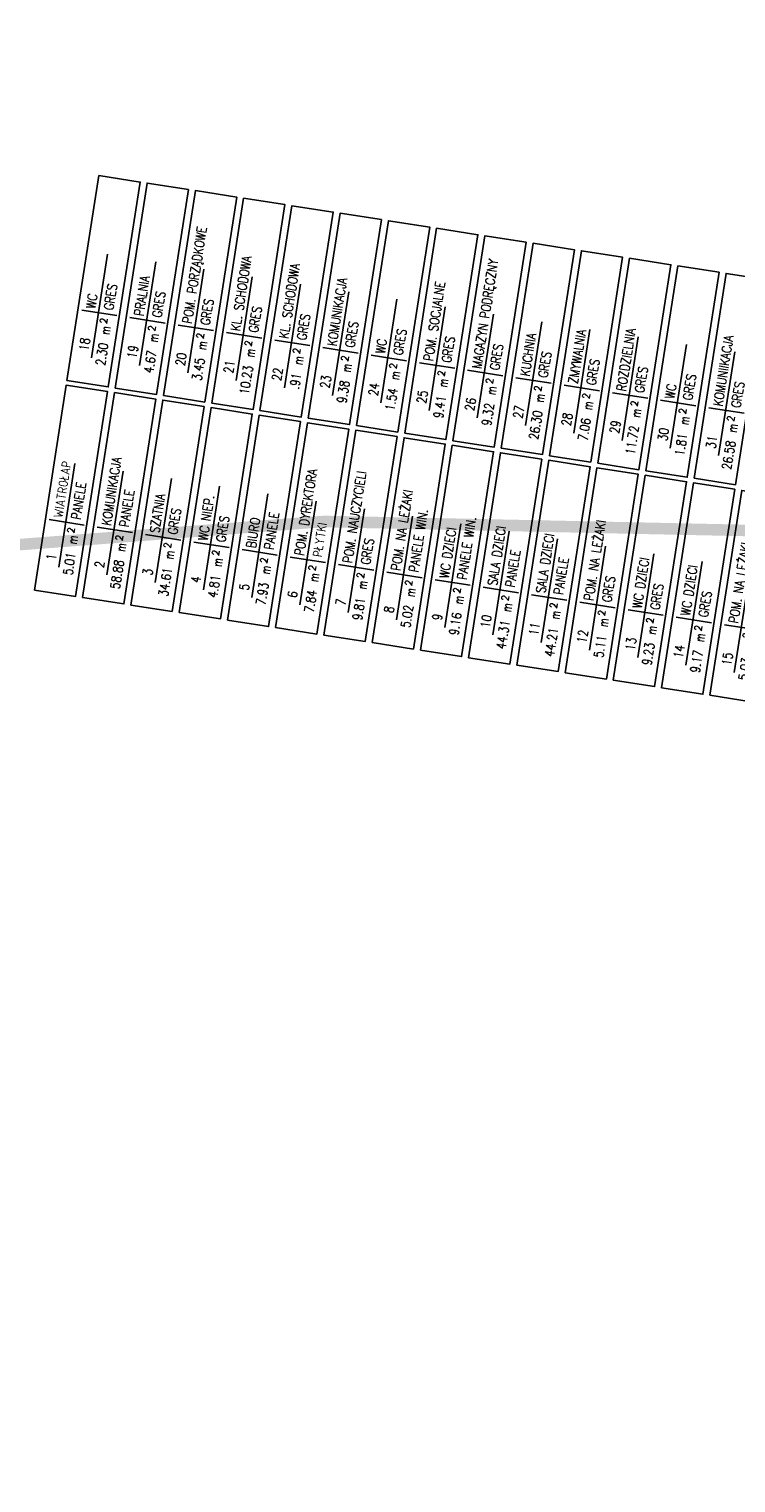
# Model space of a CAD drawing. Extents: x -38969 to 27108, y -24488 to 212598.
# Tile 95 of 256: x -12514 to -10682, y 35294 to 39061. Entities that reach past the tile are written whole.
import ezdxf
from ezdxf import colors
from ezdxf.entities.mleader import LeaderData, LeaderLine
from ezdxf.enums import TextEntityAlignment as Align
from ezdxf.math import Vec2, Vec3

# ---------------------------------------------------------------- set-up
doc = ezdxf.new("R2010")
doc.units = 0
doc.header["$LTSCALE"] = 100
doc.header["$MEASUREMENT"] = 0
doc.layers.get('0').update_dxf_attribs({"linetype": 'CONTINUOUS'})
for name, color, linetype in [('F_0-TXT', 123, 'CONTINUOUS'), ('T_1-MIEJSCOWY PLAN LINIE', 253, 'CONTINUOUS'), ('t_1-TXT', 123, 'CONTINUOUS')]:
    doc.layers.add(name, color=color, linetype=linetype)
doc.styles.get("Standard").update_dxf_attribs({"font": 'romans.shx', "width": 0.7})
doc.styles.add('TXT', font='romans.shx')

# ---------------------------------------------------------------- blocks, each defined once
blk = doc.blocks.new('rdsc1')
at = {"color": 0, "extrusion": (0, 0, -1)}
for p, q in [((152.2, -7.8), (152.2, -83.4)), ((55.4, -43.6), (277.6, -43.6))]:
    blk.add_line(p, q, dxfattribs=at)
blk.add_lwpolyline([(0, 0), (439.1, 0), (439.1, -88.5), (0, -88.5)], close=True)
at = {"color": 0, "extrusion": (0, 0, -1), "style": 'TXT', "oblique": -180, "text_generation_flag": 4, "width": 0.7}
blk.add_text('m', height=20, rotation=180, dxfattribs=at).set_placement((-126.9, -54), align=Align.TOP_RIGHT)
at = {"color": 0, "extrusion": (0, 0, -1), "style": 'TXT', "oblique": -180, "text_generation_flag": 4}
blk.add_text('2', height=15, rotation=180, dxfattribs=at).set_placement((-143.3, -49.9), align=Align.TOP_RIGHT)
at = {"color": 0, "extrusion": (0, 0, -1), "style": 'TXT', "text_generation_flag": 4, "width": 0.8}
for p in [(-158.9, -41.8), (-161.5, -79.9)]:
    blk.add_attdef('', text='', height=20, rotation=180, dxfattribs=at).set_placement(p, align=Align.BOTTOM_LEFT)
for p in [(-136.4, -42.6), (-105.4, -80.7)]:
    blk.add_attdef('', text='', height=20, rotation=180, dxfattribs=at).set_placement(p, align=Align.BOTTOM_RIGHT)
at = {"color": 0, "extrusion": (0, 0, -1), "style": 'TXT', "text_generation_flag": 4, "width": 0.8, "flags": 1}
blk.add_attdef('', text='', height=20, rotation=180, dxfattribs=at).set_placement((-113.3, -117.4), align=Align.BOTTOM_LEFT)

msp = doc.modelspace()

# ---------------------------------------------------------------- linework, layer by layer
at = {"layer": 'T_1-MIEJSCOWY PLAN LINIE', "color": 251, "ltscale": 4, "true_color": 0x525252, "const_width": 30}
msp.add_lwpolyline([(-12973.33075, 21105.35589), (-16452.52825, 21828.75363), (-16634.91089, 22239.58447), (-15394.59554, 23662.45758), (-14165.30589, 25484.9322), (-13295.28578, 27319.7396), (-13182.65149, 28701.46565), (-14553.73696, 30897.57443), (-16494.55953, 33772.03594), (-18248.57749, 35852.12814), (-18097.60279, 36389.20545), (-16186.27479, 37124.99611), (-12952.41657, 37693.83188), (-11749.90827, 37785.24612), (-7490.79159, 37694.80045), (-4671.43399, 37522.51156), (-4319.37636, 37467.66222), (-2835.33128, 37009.61468), (2178.25305, 34623.1487), (1495.07615, 31389.84378), (1056.67825, 19262.42304), (-2359.65605, 19448.81005)], dxfattribs=at)

# ---------------------------------------------------------------- block references
at = {"layer": 'F_0-TXT', "color": 1}
ref = msp.add_blockref('rdsc1', (-12415.70558, 38150.51194), dxfattribs=dict(at, xscale=1.223999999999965, yscale=1.223999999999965, zscale=1.223999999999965, rotation=81.14470898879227))
ref.add_attrib('R-FLOOR', 'GRES', dxfattribs={"layer": '0', "color": 0, "extrusion": (0, 0, -1), "height": 24.48, "rotation": 98.85529101, "style": 'TXT', "text_generation_flag": 4, "width": 0.8}).set_placement((12288.69109, 38330.79645), align=Align.BOTTOM_LEFT)
ref.add_attrib('R-SURF', '2.30', dxfattribs={"layer": '0', "color": 0, "extrusion": (0, 0, -1), "height": 24.48, "rotation": 98.85529101, "style": 'TXT', "text_generation_flag": 4, "width": 0.8}).set_placement((12301.09254, 38244.71897), align=Align.BOTTOM_RIGHT)
ref.add_attrib('R-NUM', '18', (12360.8421, 38226.16104), dxfattribs={"layer": '0', "color": 3, "extrusion": (0, 0, -1), "height": 24.48, "rotation": 98.85529101, "style": 'TXT', "text_generation_flag": 4, "width": 0.8})
ref.add_attrib('R-NAME', 'WC', dxfattribs={"layer": '0', "color": 1, "extrusion": (0, 0, -1), "height": 24.48, "rotation": 98.85529101, "style": 'TXT', "text_generation_flag": 4, "width": 0.8}).set_placement((12335.16519, 38334.83936), align=Align.BOTTOM_LEFT)
ref = msp.add_blockref('rdsc1', (-12290.63205, 38131.02592), dxfattribs=dict(at, xscale=1.223999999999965, yscale=1.223999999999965, zscale=1.223999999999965, rotation=81.14470898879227))
ref.add_attrib('R-FLOOR', 'GRES', dxfattribs={"layer": '0', "color": 0, "extrusion": (0, 0, -1), "height": 24.48, "rotation": 98.85529101, "style": 'TXT', "text_generation_flag": 4, "width": 0.8}).set_placement((12163.61755, 38311.31043), align=Align.BOTTOM_LEFT)
ref.add_attrib('R-SURF', '4.67', dxfattribs={"layer": '0', "color": 0, "extrusion": (0, 0, -1), "height": 24.48, "rotation": 98.85529101, "style": 'TXT', "text_generation_flag": 4, "width": 0.8}).set_placement((12176.019, 38225.23295), align=Align.BOTTOM_RIGHT)
ref.add_attrib('R-NUM', '19', (12235.76856, 38206.67503), dxfattribs={"layer": '0', "color": 3, "extrusion": (0, 0, -1), "height": 24.48, "rotation": 98.85529101, "style": 'TXT', "text_generation_flag": 4, "width": 0.8})
ref.add_attrib('R-NAME', 'PRALNIA', dxfattribs={"layer": '0', "color": 1, "extrusion": (0, 0, -1), "height": 24.48, "rotation": 98.85529101, "style": 'TXT', "text_generation_flag": 4, "width": 0.8}).set_placement((12210.09165, 38315.35334), align=Align.BOTTOM_LEFT)
ref = msp.add_blockref('rdsc1', (-12165.55851, 38111.53991), dxfattribs=dict(at, xscale=1.223999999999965, yscale=1.223999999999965, zscale=1.223999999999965, rotation=81.14470898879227))
ref.add_attrib('R-FLOOR', 'GRES', dxfattribs={"layer": '0', "color": 0, "extrusion": (0, 0, -1), "height": 24.48, "rotation": 98.85529101, "style": 'TXT', "text_generation_flag": 4, "width": 0.8}).set_placement((12038.54401, 38291.82442), align=Align.BOTTOM_LEFT)
ref.add_attrib('R-SURF', '3.45', dxfattribs={"layer": '0', "color": 0, "extrusion": (0, 0, -1), "height": 24.48, "rotation": 98.85529101, "style": 'TXT', "text_generation_flag": 4, "width": 0.8}).set_placement((12050.94547, 38205.74694), align=Align.BOTTOM_RIGHT)
ref.add_attrib('R-NUM', '20', (12110.69502, 38187.18901), dxfattribs={"layer": '0', "color": 3, "extrusion": (0, 0, -1), "height": 24.48, "rotation": 98.85529101, "style": 'TXT', "text_generation_flag": 4, "width": 0.8})
ref.add_attrib('R-NAME', 'POM. PORZĄDKOWE', dxfattribs={"layer": '0', "color": 1, "extrusion": (0, 0, -1), "height": 24.48, "rotation": 98.85529101, "style": 'TXT', "text_generation_flag": 4, "width": 0.8}).set_placement((12085.01811, 38295.86733), align=Align.BOTTOM_LEFT)
ref = msp.add_blockref('rdsc1', (-12040.48497, 38092.05389), dxfattribs=dict(at, xscale=1.223999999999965, yscale=1.223999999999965, zscale=1.223999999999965, rotation=81.14470898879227))
ref.add_attrib('R-FLOOR', 'GRES', dxfattribs={"layer": '0', "color": 0, "extrusion": (0, 0, -1), "height": 24.48, "rotation": 98.85529101, "style": 'TXT', "text_generation_flag": 4, "width": 0.8}).set_placement((11913.47048, 38272.3384), align=Align.BOTTOM_LEFT)
ref.add_attrib('R-SURF', '10.23', dxfattribs={"layer": '0', "color": 0, "extrusion": (0, 0, -1), "height": 24.48, "rotation": 98.85529101, "style": 'TXT', "text_generation_flag": 4, "width": 0.8}).set_placement((11925.87193, 38186.26092), align=Align.BOTTOM_RIGHT)
ref.add_attrib('R-NUM', '21', (11985.62148, 38167.703), dxfattribs={"layer": '0', "color": 3, "extrusion": (0, 0, -1), "height": 24.48, "rotation": 98.85529101, "style": 'TXT', "text_generation_flag": 4, "width": 0.8})
ref.add_attrib('R-NAME', 'KL. SCHODOWA', dxfattribs={"layer": '0', "color": 1, "extrusion": (0, 0, -1), "height": 24.48, "rotation": 98.85529101, "style": 'TXT', "text_generation_flag": 4, "width": 0.8}).set_placement((11959.94458, 38276.38131), align=Align.BOTTOM_LEFT)
ref = msp.add_blockref('rdsc1', (-11915.41143, 38072.56788), dxfattribs=dict(at, xscale=1.223999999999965, yscale=1.223999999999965, zscale=1.223999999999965, rotation=81.14470898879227))
ref.add_attrib('R-FLOOR', 'GRES', dxfattribs={"layer": '0', "color": 0, "extrusion": (0, 0, -1), "height": 24.48, "rotation": 98.85529101, "style": 'TXT', "text_generation_flag": 4, "width": 0.8}).set_placement((11788.39694, 38252.85239), align=Align.BOTTOM_LEFT)
ref.add_attrib('R-SURF', '.91', dxfattribs={"layer": '0', "color": 0, "extrusion": (0, 0, -1), "height": 24.48, "rotation": 98.85529101, "style": 'TXT', "text_generation_flag": 4, "width": 0.8}).set_placement((11800.79839, 38166.77491), align=Align.BOTTOM_RIGHT)
ref.add_attrib('R-NUM', '22', (11860.54795, 38148.21698), dxfattribs={"layer": '0', "color": 3, "extrusion": (0, 0, -1), "height": 24.48, "rotation": 98.85529101, "style": 'TXT', "text_generation_flag": 4, "width": 0.8})
ref.add_attrib('R-NAME', 'KL. SCHODOWA', dxfattribs={"layer": '0', "color": 1, "extrusion": (0, 0, -1), "height": 24.48, "rotation": 98.85529101, "style": 'TXT', "text_generation_flag": 4, "width": 0.8}).set_placement((11834.87104, 38256.8953), align=Align.BOTTOM_LEFT)
ref = msp.add_blockref('rdsc1', (-11790.33789, 38053.08186), dxfattribs=dict(at, xscale=1.223999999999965, yscale=1.223999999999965, zscale=1.223999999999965, rotation=81.14470898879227))
ref.add_attrib('R-FLOOR', 'GRES', dxfattribs={"layer": '0', "color": 0, "extrusion": (0, 0, -1), "height": 24.48, "rotation": 98.85529101, "style": 'TXT', "text_generation_flag": 4, "width": 0.8}).set_placement((11663.3234, 38233.36637), align=Align.BOTTOM_LEFT)
ref.add_attrib('R-SURF', '9.38', dxfattribs={"layer": '0', "color": 0, "extrusion": (0, 0, -1), "height": 24.48, "rotation": 98.85529101, "style": 'TXT', "text_generation_flag": 4, "width": 0.8}).set_placement((11675.72485, 38147.28889), align=Align.BOTTOM_RIGHT)
ref.add_attrib('R-NUM', '23', (11735.47441, 38128.73097), dxfattribs={"layer": '0', "color": 3, "extrusion": (0, 0, -1), "height": 24.48, "rotation": 98.85529101, "style": 'TXT', "text_generation_flag": 4, "width": 0.8})
ref.add_attrib('R-NAME', 'KOMUNIKACJA', dxfattribs={"layer": '0', "color": 1, "extrusion": (0, 0, -1), "height": 24.48, "rotation": 98.85529101, "style": 'TXT', "text_generation_flag": 4, "width": 0.8}).set_placement((11709.7975, 38237.40928), align=Align.BOTTOM_LEFT)
ref = msp.add_blockref('rdsc1', (-11665.26436, 38033.59585), dxfattribs=dict(at, xscale=1.223999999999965, yscale=1.223999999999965, zscale=1.223999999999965, rotation=81.14470898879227))
ref.add_attrib('R-FLOOR', 'GRES', dxfattribs={"layer": '0', "color": 0, "extrusion": (0, 0, -1), "height": 24.48, "rotation": 98.85529101, "style": 'TXT', "text_generation_flag": 4, "width": 0.8}).set_placement((11538.24986, 38213.88036), align=Align.BOTTOM_LEFT)
ref.add_attrib('R-SURF', '1.54', dxfattribs={"layer": '0', "color": 0, "extrusion": (0, 0, -1), "height": 24.48, "rotation": 98.85529101, "style": 'TXT', "text_generation_flag": 4, "width": 0.8}).set_placement((11550.65131, 38127.80288), align=Align.BOTTOM_RIGHT)
ref.add_attrib('R-NUM', '24', (11610.40087, 38109.24495), dxfattribs={"layer": '0', "color": 3, "extrusion": (0, 0, -1), "height": 24.48, "rotation": 98.85529101, "style": 'TXT', "text_generation_flag": 4, "width": 0.8})
ref.add_attrib('R-NAME', 'WC', dxfattribs={"layer": '0', "color": 1, "extrusion": (0, 0, -1), "height": 24.48, "rotation": 98.85529101, "style": 'TXT', "text_generation_flag": 4, "width": 0.8}).set_placement((11584.72396, 38217.92327), align=Align.BOTTOM_LEFT)
ref = msp.add_blockref('rdsc1', (-11540.19082, 38014.10983), dxfattribs=dict(at, xscale=1.223999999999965, yscale=1.223999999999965, zscale=1.223999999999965, rotation=81.14470898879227))
ref.add_attrib('R-FLOOR', 'GRES', dxfattribs={"layer": '0', "color": 0, "extrusion": (0, 0, -1), "height": 24.48, "rotation": 98.85529101, "style": 'TXT', "text_generation_flag": 4, "width": 0.8}).set_placement((11413.17632, 38194.39434), align=Align.BOTTOM_LEFT)
ref.add_attrib('R-SURF', '9.41', dxfattribs={"layer": '0', "color": 0, "extrusion": (0, 0, -1), "height": 24.48, "rotation": 98.85529101, "style": 'TXT', "text_generation_flag": 4, "width": 0.8}).set_placement((11425.57778, 38108.31686), align=Align.BOTTOM_RIGHT)
ref.add_attrib('R-NUM', '25', (11485.32733, 38089.75894), dxfattribs={"layer": '0', "color": 3, "extrusion": (0, 0, -1), "height": 24.48, "rotation": 98.85529101, "style": 'TXT', "text_generation_flag": 4, "width": 0.8})
ref.add_attrib('R-NAME', 'POM. SOCJALNE', dxfattribs={"layer": '0', "color": 1, "extrusion": (0, 0, -1), "height": 24.48, "rotation": 98.85529101, "style": 'TXT', "text_generation_flag": 4, "width": 0.8}).set_placement((11459.65042, 38198.43725), align=Align.BOTTOM_LEFT)
ref = msp.add_blockref('rdsc1', (-11415.11728, 37994.62382), dxfattribs=dict(at, xscale=1.223999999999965, yscale=1.223999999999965, zscale=1.223999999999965, rotation=81.14470898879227))
ref.add_attrib('R-FLOOR', 'GRES', dxfattribs={"layer": '0', "color": 0, "extrusion": (0, 0, -1), "height": 24.48, "rotation": 98.85529101, "style": 'TXT', "text_generation_flag": 4, "width": 0.8}).set_placement((11288.10279, 38174.90833), align=Align.BOTTOM_LEFT)
ref.add_attrib('R-SURF', '9.32', dxfattribs={"layer": '0', "color": 0, "extrusion": (0, 0, -1), "height": 24.48, "rotation": 98.85529101, "style": 'TXT', "text_generation_flag": 4, "width": 0.8}).set_placement((11300.50424, 38088.83085), align=Align.BOTTOM_RIGHT)
ref.add_attrib('R-NUM', '26', (11360.25379, 38070.27292), dxfattribs={"layer": '0', "color": 3, "extrusion": (0, 0, -1), "height": 24.48, "rotation": 98.85529101, "style": 'TXT', "text_generation_flag": 4, "width": 0.8})
ref.add_attrib('R-NAME', 'MAGAZYN PODRĘCZNY', dxfattribs={"layer": '0', "color": 1, "extrusion": (0, 0, -1), "height": 24.48, "rotation": 98.85529101, "style": 'TXT', "text_generation_flag": 4, "width": 0.8}).set_placement((11334.57689, 38178.95124), align=Align.BOTTOM_LEFT)
ref = msp.add_blockref('rdsc1', (-11290.04374, 37975.1378), dxfattribs=dict(at, xscale=1.223999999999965, yscale=1.223999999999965, zscale=1.223999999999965, rotation=81.14470898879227))
ref.add_attrib('R-FLOOR', 'GRES', dxfattribs={"layer": '0', "color": 0, "extrusion": (0, 0, -1), "height": 24.48, "rotation": 98.85529101, "style": 'TXT', "text_generation_flag": 4, "width": 0.8}).set_placement((11163.02925, 38155.42231), align=Align.BOTTOM_LEFT)
ref.add_attrib('R-SURF', '26.30', dxfattribs={"layer": '0', "color": 0, "extrusion": (0, 0, -1), "height": 24.48, "rotation": 98.85529101, "style": 'TXT', "text_generation_flag": 4, "width": 0.8}).set_placement((11175.4307, 38069.34483), align=Align.BOTTOM_RIGHT)
ref.add_attrib('R-NUM', '27', (11235.18026, 38050.78691), dxfattribs={"layer": '0', "color": 3, "extrusion": (0, 0, -1), "height": 24.48, "rotation": 98.85529101, "style": 'TXT', "text_generation_flag": 4, "width": 0.8})
ref.add_attrib('R-NAME', 'KUCHNIA', dxfattribs={"layer": '0', "color": 1, "extrusion": (0, 0, -1), "height": 24.48, "rotation": 98.85529101, "style": 'TXT', "text_generation_flag": 4, "width": 0.8}).set_placement((11209.50335, 38159.46522), align=Align.BOTTOM_LEFT)
ref = msp.add_blockref('rdsc1', (-11164.9702, 37955.65179), dxfattribs=dict(at, xscale=1.223999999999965, yscale=1.223999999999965, zscale=1.223999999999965, rotation=81.14470898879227))
ref.add_attrib('R-FLOOR', 'GRES', dxfattribs={"layer": '0', "color": 0, "extrusion": (0, 0, -1), "height": 24.48, "rotation": 98.85529101, "style": 'TXT', "text_generation_flag": 4, "width": 0.8}).set_placement((11037.95571, 38135.9363), align=Align.BOTTOM_LEFT)
ref.add_attrib('R-SURF', '7.06', dxfattribs={"layer": '0', "color": 0, "extrusion": (0, 0, -1), "height": 24.48, "rotation": 98.85529101, "style": 'TXT', "text_generation_flag": 4, "width": 0.8}).set_placement((11050.35716, 38049.85882), align=Align.BOTTOM_RIGHT)
ref.add_attrib('R-NUM', '28', (11110.10672, 38031.30089), dxfattribs={"layer": '0', "color": 3, "extrusion": (0, 0, -1), "height": 24.48, "rotation": 98.85529101, "style": 'TXT', "text_generation_flag": 4, "width": 0.8})
ref.add_attrib('R-NAME', 'ZMYWALNIA', dxfattribs={"layer": '0', "color": 1, "extrusion": (0, 0, -1), "height": 24.48, "rotation": 98.85529101, "style": 'TXT', "text_generation_flag": 4, "width": 0.8}).set_placement((11084.42981, 38139.97921), align=Align.BOTTOM_LEFT)
ref = msp.add_blockref('rdsc1', (-11039.89667, 37936.16577), dxfattribs=dict(at, xscale=1.223999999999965, yscale=1.223999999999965, zscale=1.223999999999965, rotation=81.14470898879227))
ref.add_attrib('R-FLOOR', 'GRES', dxfattribs={"layer": '0', "color": 0, "extrusion": (0, 0, -1), "height": 24.48, "rotation": 98.85529101, "style": 'TXT', "text_generation_flag": 4, "width": 0.8}).set_placement((10912.88217, 38116.45028), align=Align.BOTTOM_LEFT)
ref.add_attrib('R-SURF', '11.72', dxfattribs={"layer": '0', "color": 0, "extrusion": (0, 0, -1), "height": 24.48, "rotation": 98.85529101, "style": 'TXT', "text_generation_flag": 4, "width": 0.8}).set_placement((10925.28362, 38030.3728), align=Align.BOTTOM_RIGHT)
ref.add_attrib('R-NUM', '29', (10985.03318, 38011.81488), dxfattribs={"layer": '0', "color": 3, "extrusion": (0, 0, -1), "height": 24.48, "rotation": 98.85529101, "style": 'TXT', "text_generation_flag": 4, "width": 0.8})
ref.add_attrib('R-NAME', 'ROZDZIELNIA', dxfattribs={"layer": '0', "color": 1, "extrusion": (0, 0, -1), "height": 24.48, "rotation": 98.85529101, "style": 'TXT', "text_generation_flag": 4, "width": 0.8}).set_placement((10959.35627, 38120.49319), align=Align.BOTTOM_LEFT)
ref = msp.add_blockref('rdsc1', (-10914.82313, 37916.67976), dxfattribs=dict(at, xscale=1.223999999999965, yscale=1.223999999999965, zscale=1.223999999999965, rotation=81.14470898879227))
ref.add_attrib('R-FLOOR', 'GRES', dxfattribs={"layer": '0', "color": 0, "extrusion": (0, 0, -1), "height": 24.48, "rotation": 98.85529101, "style": 'TXT', "text_generation_flag": 4, "width": 0.8}).set_placement((10787.80863, 38096.96427), align=Align.BOTTOM_LEFT)
ref.add_attrib('R-SURF', '1.81', dxfattribs={"layer": '0', "color": 0, "extrusion": (0, 0, -1), "height": 24.48, "rotation": 98.85529101, "style": 'TXT', "text_generation_flag": 4, "width": 0.8}).set_placement((10800.21009, 38010.88679), align=Align.BOTTOM_RIGHT)
ref.add_attrib('R-NUM', '30', (10859.95964, 37992.32886), dxfattribs={"layer": '0', "color": 3, "extrusion": (0, 0, -1), "height": 24.48, "rotation": 98.85529101, "style": 'TXT', "text_generation_flag": 4, "width": 0.8})
ref.add_attrib('R-NAME', 'WC', dxfattribs={"layer": '0', "color": 1, "extrusion": (0, 0, -1), "height": 24.48, "rotation": 98.85529101, "style": 'TXT', "text_generation_flag": 4, "width": 0.8}).set_placement((10834.28273, 38101.00718), align=Align.BOTTOM_LEFT)
ref = msp.add_blockref('rdsc1', (-10789.74959, 37897.19374), dxfattribs=dict(at, xscale=1.223999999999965, yscale=1.223999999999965, zscale=1.223999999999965, rotation=81.14470898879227))
ref.add_attrib('R-FLOOR', 'GRES', dxfattribs={"layer": '0', "color": 0, "extrusion": (0, 0, -1), "height": 24.48, "rotation": 98.85529101, "style": 'TXT', "text_generation_flag": 4, "width": 0.8}).set_placement((10662.7351, 38077.47825), align=Align.BOTTOM_LEFT)
ref.add_attrib('R-SURF', '26.58', dxfattribs={"layer": '0', "color": 0, "extrusion": (0, 0, -1), "height": 24.48, "rotation": 98.85529101, "style": 'TXT', "text_generation_flag": 4, "width": 0.8}).set_placement((10675.13655, 37991.40077), align=Align.BOTTOM_RIGHT)
ref.add_attrib('R-NUM', '31', (10734.8861, 37972.84285), dxfattribs={"layer": '0', "color": 3, "extrusion": (0, 0, -1), "height": 24.48, "rotation": 98.85529101, "style": 'TXT', "text_generation_flag": 4, "width": 0.8})
ref.add_attrib('R-NAME', 'KOMUNIIKACJA', dxfattribs={"layer": '0', "color": 1, "extrusion": (0, 0, -1), "height": 24.48, "rotation": 98.85529101, "style": 'TXT', "text_generation_flag": 4, "width": 0.8}).set_placement((10709.2092, 38081.52116), align=Align.BOTTOM_LEFT)
ref = msp.add_blockref('rdsc1', (-12500.2811, 37607.65294), dxfattribs=dict(at, xscale=1.223999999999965, yscale=1.223999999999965, zscale=1.223999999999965, rotation=81.14470898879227))
ref.add_attrib('R-FLOOR', 'PANELE', dxfattribs={"layer": '0', "color": 0, "extrusion": (0, 0, -1), "height": 24.48, "rotation": 98.85529101, "style": 'TXT', "text_generation_flag": 4, "width": 0.8}).set_placement((12373.2666, 37787.93745), align=Align.BOTTOM_LEFT)
ref.add_attrib('R-SURF', '5.01', dxfattribs={"layer": '0', "color": 0, "extrusion": (0, 0, -1), "height": 24.48, "rotation": 98.85529101, "style": 'TXT', "text_generation_flag": 4, "width": 0.8}).set_placement((12385.66805, 37701.85997), align=Align.BOTTOM_RIGHT)
ref.add_attrib('R-NUM', '1', (12445.41761, 37683.30205), dxfattribs={"layer": '0', "color": 3, "extrusion": (0, 0, -1), "height": 24.48, "rotation": 98.85529101, "style": 'TXT', "text_generation_flag": 4, "width": 0.8})
ref.add_attrib('R-NAME', 'WIATROŁAP', dxfattribs={"layer": '0', "color": 1, "extrusion": (0, 0, -1), "height": 24.48, "rotation": 98.85529101, "style": 'TXT', "text_generation_flag": 4, "width": 0.8}).set_placement((12419.7407, 37791.98036), align=Align.BOTTOM_LEFT)
ref = msp.add_blockref('rdsc1', (-12375.20756, 37588.16693), dxfattribs=dict(at, xscale=1.223999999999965, yscale=1.223999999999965, zscale=1.223999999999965, rotation=81.14470898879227))
ref.add_attrib('R-FLOOR', 'PANELE', dxfattribs={"layer": '0', "color": 0, "extrusion": (0, 0, -1), "height": 24.48, "rotation": 98.85529101, "style": 'TXT', "text_generation_flag": 4, "width": 0.8}).set_placement((12248.19306, 37768.45143), align=Align.BOTTOM_LEFT)
ref.add_attrib('R-SURF', '58.88', dxfattribs={"layer": '0', "color": 0, "extrusion": (0, 0, -1), "height": 24.48, "rotation": 98.85529101, "style": 'TXT', "text_generation_flag": 4, "width": 0.8}).set_placement((12260.59452, 37682.37396), align=Align.BOTTOM_RIGHT)
ref.add_attrib('R-NUM', '2', (12320.34407, 37663.81603), dxfattribs={"layer": '0', "color": 3, "extrusion": (0, 0, -1), "height": 24.48, "rotation": 98.85529101, "style": 'TXT', "text_generation_flag": 4, "width": 0.8})
ref.add_attrib('R-NAME', 'KOMUNIKACJA', dxfattribs={"layer": '0', "color": 1, "extrusion": (0, 0, -1), "height": 24.48, "rotation": 98.85529101, "style": 'TXT', "text_generation_flag": 4, "width": 0.8}).set_placement((12294.66716, 37772.49435), align=Align.BOTTOM_LEFT)
ref = msp.add_blockref('rdsc1', (-12250.13402, 37568.68091), dxfattribs=dict(at, xscale=1.223999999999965, yscale=1.223999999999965, zscale=1.223999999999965, rotation=81.14470898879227))
ref.add_attrib('R-FLOOR', 'GRES', dxfattribs={"layer": '0', "color": 0, "extrusion": (0, 0, -1), "height": 24.48, "rotation": 98.85529101, "style": 'TXT', "text_generation_flag": 4, "width": 0.8}).set_placement((12123.11953, 37748.96542), align=Align.BOTTOM_LEFT)
ref.add_attrib('R-SURF', '34.61', dxfattribs={"layer": '0', "color": 0, "extrusion": (0, 0, -1), "height": 24.48, "rotation": 98.85529101, "style": 'TXT', "text_generation_flag": 4, "width": 0.8}).set_placement((12135.52098, 37662.88794), align=Align.BOTTOM_RIGHT)
ref.add_attrib('R-NUM', '3', (12195.27053, 37644.33002), dxfattribs={"layer": '0', "color": 3, "extrusion": (0, 0, -1), "height": 24.48, "rotation": 98.85529101, "style": 'TXT', "text_generation_flag": 4, "width": 0.8})
ref.add_attrib('R-NAME', 'SZATNIA', dxfattribs={"layer": '0', "color": 1, "extrusion": (0, 0, -1), "height": 24.48, "rotation": 98.85529101, "style": 'TXT', "text_generation_flag": 4, "width": 0.8}).set_placement((12169.59363, 37753.00833), align=Align.BOTTOM_LEFT)
ref = msp.add_blockref('rdsc1', (-12125.06048, 37549.1949), dxfattribs=dict(at, xscale=1.223999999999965, yscale=1.223999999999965, zscale=1.223999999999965, rotation=81.14470898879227))
ref.add_attrib('R-FLOOR', 'GRES', dxfattribs={"layer": '0', "color": 0, "extrusion": (0, 0, -1), "height": 24.48, "rotation": 98.85529101, "style": 'TXT', "text_generation_flag": 4, "width": 0.8}).set_placement((11998.04599, 37729.4794), align=Align.BOTTOM_LEFT)
ref.add_attrib('R-SURF', '4.81', dxfattribs={"layer": '0', "color": 0, "extrusion": (0, 0, -1), "height": 24.48, "rotation": 98.85529101, "style": 'TXT', "text_generation_flag": 4, "width": 0.8}).set_placement((12010.44744, 37643.40193), align=Align.BOTTOM_RIGHT)
ref.add_attrib('R-NUM', '4', (12070.197, 37624.844), dxfattribs={"layer": '0', "color": 3, "extrusion": (0, 0, -1), "height": 24.48, "rotation": 98.85529101, "style": 'TXT', "text_generation_flag": 4, "width": 0.8})
ref.add_attrib('R-NAME', 'WC NIEP.', dxfattribs={"layer": '0', "color": 1, "extrusion": (0, 0, -1), "height": 24.48, "rotation": 98.85529101, "style": 'TXT', "text_generation_flag": 4, "width": 0.8}).set_placement((12044.52009, 37733.52232), align=Align.BOTTOM_LEFT)
ref = msp.add_blockref('rdsc1', (-11999.98694, 37529.70888), dxfattribs=dict(at, xscale=1.223999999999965, yscale=1.223999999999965, zscale=1.223999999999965, rotation=81.14470898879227))
ref.add_attrib('R-FLOOR', 'PANELE', dxfattribs={"layer": '0', "color": 0, "extrusion": (0, 0, -1), "height": 24.48, "rotation": 98.85529101, "style": 'TXT', "text_generation_flag": 4, "width": 0.8}).set_placement((11872.97245, 37709.99339), align=Align.BOTTOM_LEFT)
ref.add_attrib('R-SURF', '7.93', dxfattribs={"layer": '0', "color": 0, "extrusion": (0, 0, -1), "height": 24.48, "rotation": 98.85529101, "style": 'TXT', "text_generation_flag": 4, "width": 0.8}).set_placement((11885.3739, 37623.91591), align=Align.BOTTOM_RIGHT)
ref.add_attrib('R-NUM', '5', (11945.12346, 37605.35799), dxfattribs={"layer": '0', "color": 3, "extrusion": (0, 0, -1), "height": 24.48, "rotation": 98.85529101, "style": 'TXT', "text_generation_flag": 4, "width": 0.8})
ref.add_attrib('R-NAME', 'BIURO', dxfattribs={"layer": '0', "color": 1, "extrusion": (0, 0, -1), "height": 24.48, "rotation": 98.85529101, "style": 'TXT', "text_generation_flag": 4, "width": 0.8}).set_placement((11919.44655, 37714.0363), align=Align.BOTTOM_LEFT)
ref = msp.add_blockref('rdsc1', (-11874.91341, 37510.22287), dxfattribs=dict(at, xscale=1.223999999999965, yscale=1.223999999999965, zscale=1.223999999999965, rotation=81.14470898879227))
ref.add_attrib('R-FLOOR', 'PŁYTKI', dxfattribs={"layer": '0', "color": 0, "extrusion": (0, 0, -1), "height": 24.48, "rotation": 98.85529101, "style": 'TXT', "text_generation_flag": 4, "width": 0.8}).set_placement((11747.89891, 37690.50737), align=Align.BOTTOM_LEFT)
ref.add_attrib('R-SURF', '7.84', dxfattribs={"layer": '0', "color": 0, "extrusion": (0, 0, -1), "height": 24.48, "rotation": 98.85529101, "style": 'TXT', "text_generation_flag": 4, "width": 0.8}).set_placement((11760.30036, 37604.4299), align=Align.BOTTOM_RIGHT)
ref.add_attrib('R-NUM', '6', (11820.04992, 37585.87197), dxfattribs={"layer": '0', "color": 3, "extrusion": (0, 0, -1), "height": 24.48, "rotation": 98.85529101, "style": 'TXT', "text_generation_flag": 4, "width": 0.8})
ref.add_attrib('R-NAME', 'POM. DYREKTORA', dxfattribs={"layer": '0', "color": 1, "extrusion": (0, 0, -1), "height": 24.48, "rotation": 98.85529101, "style": 'TXT', "text_generation_flag": 4, "width": 0.8}).set_placement((11794.37301, 37694.55029), align=Align.BOTTOM_LEFT)
ref = msp.add_blockref('rdsc1', (-11749.83987, 37490.73685), dxfattribs=dict(at, xscale=1.223999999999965, yscale=1.223999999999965, zscale=1.223999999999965, rotation=81.14470898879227))
ref.add_attrib('R-FLOOR', 'GRES', dxfattribs={"layer": '0', "color": 0, "extrusion": (0, 0, -1), "height": 24.48, "rotation": 98.85529101, "style": 'TXT', "text_generation_flag": 4, "width": 0.8}).set_placement((11622.82537, 37671.02136), align=Align.BOTTOM_LEFT)
ref.add_attrib('R-SURF', '9.81', dxfattribs={"layer": '0', "color": 0, "extrusion": (0, 0, -1), "height": 24.48, "rotation": 98.85529101, "style": 'TXT', "text_generation_flag": 4, "width": 0.8}).set_placement((11635.22683, 37584.94388), align=Align.BOTTOM_RIGHT)
ref.add_attrib('R-NUM', '7', (11694.97638, 37566.38596), dxfattribs={"layer": '0', "color": 3, "extrusion": (0, 0, -1), "height": 24.48, "rotation": 98.85529101, "style": 'TXT', "text_generation_flag": 4, "width": 0.8})
ref.add_attrib('R-NAME', 'POM. NAUCZYCIELI', dxfattribs={"layer": '0', "color": 1, "extrusion": (0, 0, -1), "height": 24.48, "rotation": 98.85529101, "style": 'TXT', "text_generation_flag": 4, "width": 0.8}).set_placement((11669.29947, 37675.06427), align=Align.BOTTOM_LEFT)
ref = msp.add_blockref('rdsc1', (-11624.76633, 37471.25084), dxfattribs=dict(at, xscale=1.223999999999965, yscale=1.223999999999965, zscale=1.223999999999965, rotation=81.14470898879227))
ref.add_attrib('R-FLOOR', 'PANELE WIN.', dxfattribs={"layer": '0', "color": 0, "extrusion": (0, 0, -1), "height": 24.48, "rotation": 98.85529101, "style": 'TXT', "text_generation_flag": 4, "width": 0.8}).set_placement((11497.75184, 37651.53534), align=Align.BOTTOM_LEFT)
ref.add_attrib('R-SURF', '5.02', dxfattribs={"layer": '0', "color": 0, "extrusion": (0, 0, -1), "height": 24.48, "rotation": 98.85529101, "style": 'TXT', "text_generation_flag": 4, "width": 0.8}).set_placement((11510.15329, 37565.45787), align=Align.BOTTOM_RIGHT)
ref.add_attrib('R-NUM', '8', (11569.90284, 37546.89994), dxfattribs={"layer": '0', "color": 3, "extrusion": (0, 0, -1), "height": 24.48, "rotation": 98.85529101, "style": 'TXT', "text_generation_flag": 4, "width": 0.8})
ref.add_attrib('R-NAME', 'POM. NA LEŻAKI', dxfattribs={"layer": '0', "color": 1, "extrusion": (0, 0, -1), "height": 24.48, "rotation": 98.85529101, "style": 'TXT', "text_generation_flag": 4, "width": 0.8}).set_placement((11544.22594, 37655.57826), align=Align.BOTTOM_LEFT)
ref = msp.add_blockref('rdsc1', (-11499.69279, 37451.76482), dxfattribs=dict(at, xscale=1.223999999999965, yscale=1.223999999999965, zscale=1.223999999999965, rotation=81.14470898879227))
ref.add_attrib('R-FLOOR', 'PANELE WIN.', dxfattribs={"layer": '0', "color": 0, "extrusion": (0, 0, -1), "height": 24.48, "rotation": 98.85529101, "style": 'TXT', "text_generation_flag": 4, "width": 0.8}).set_placement((11372.6783, 37632.04933), align=Align.BOTTOM_LEFT)
ref.add_attrib('R-SURF', '9.16', dxfattribs={"layer": '0', "color": 0, "extrusion": (0, 0, -1), "height": 24.48, "rotation": 98.85529101, "style": 'TXT', "text_generation_flag": 4, "width": 0.8}).set_placement((11385.07975, 37545.97185), align=Align.BOTTOM_RIGHT)
ref.add_attrib('R-NUM', '9', (11444.82931, 37527.41393), dxfattribs={"layer": '0', "color": 3, "extrusion": (0, 0, -1), "height": 24.48, "rotation": 98.85529101, "style": 'TXT', "text_generation_flag": 4, "width": 0.8})
ref.add_attrib('R-NAME', 'WC DZIECI', dxfattribs={"layer": '0', "color": 1, "extrusion": (0, 0, -1), "height": 24.48, "rotation": 98.85529101, "style": 'TXT', "text_generation_flag": 4, "width": 0.8}).set_placement((11419.1524, 37636.09224), align=Align.BOTTOM_LEFT)
ref = msp.add_blockref('rdsc1', (-11374.61925, 37432.27881), dxfattribs=dict(at, xscale=1.223999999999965, yscale=1.223999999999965, zscale=1.223999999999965, rotation=81.14470898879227))
ref.add_attrib('R-FLOOR', 'PANELE', dxfattribs={"layer": '0', "color": 0, "extrusion": (0, 0, -1), "height": 24.48, "rotation": 98.85529101, "style": 'TXT', "text_generation_flag": 4, "width": 0.8}).set_placement((11247.60476, 37612.56331), align=Align.BOTTOM_LEFT)
ref.add_attrib('R-SURF', '44.31', dxfattribs={"layer": '0', "color": 0, "extrusion": (0, 0, -1), "height": 24.48, "rotation": 98.85529101, "style": 'TXT', "text_generation_flag": 4, "width": 0.8}).set_placement((11260.00621, 37526.48584), align=Align.BOTTOM_RIGHT)
ref.add_attrib('R-NUM', '10', (11319.75577, 37507.92791), dxfattribs={"layer": '0', "color": 3, "extrusion": (0, 0, -1), "height": 24.48, "rotation": 98.85529101, "style": 'TXT', "text_generation_flag": 4, "width": 0.8})
ref.add_attrib('R-NAME', 'SALA DZIECI', dxfattribs={"layer": '0', "color": 1, "extrusion": (0, 0, -1), "height": 24.48, "rotation": 98.85529101, "style": 'TXT', "text_generation_flag": 4, "width": 0.8}).set_placement((11294.07886, 37616.60623), align=Align.BOTTOM_LEFT)
ref = msp.add_blockref('rdsc1', (-11249.54572, 37412.79279), dxfattribs=dict(at, xscale=1.223999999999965, yscale=1.223999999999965, zscale=1.223999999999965, rotation=81.14470898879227))
ref.add_attrib('R-FLOOR', 'PANELE', dxfattribs={"layer": '0', "color": 0, "extrusion": (0, 0, -1), "height": 24.48, "rotation": 98.85529101, "style": 'TXT', "text_generation_flag": 4, "width": 0.8}).set_placement((11122.53122, 37593.0773), align=Align.BOTTOM_LEFT)
ref.add_attrib('R-SURF', '44.21', dxfattribs={"layer": '0', "color": 0, "extrusion": (0, 0, -1), "height": 24.48, "rotation": 98.85529101, "style": 'TXT', "text_generation_flag": 4, "width": 0.8}).set_placement((11134.93267, 37506.99982), align=Align.BOTTOM_RIGHT)
ref.add_attrib('R-NUM', '11', (11194.68223, 37488.4419), dxfattribs={"layer": '0', "color": 3, "extrusion": (0, 0, -1), "height": 24.48, "rotation": 98.85529101, "style": 'TXT', "text_generation_flag": 4, "width": 0.8})
ref.add_attrib('R-NAME', 'SALA DZIECI', dxfattribs={"layer": '0', "color": 1, "extrusion": (0, 0, -1), "height": 24.48, "rotation": 98.85529101, "style": 'TXT', "text_generation_flag": 4, "width": 0.8}).set_placement((11169.00532, 37597.12021), align=Align.BOTTOM_LEFT)
ref = msp.add_blockref('rdsc1', (-11124.47218, 37393.30678), dxfattribs=dict(at, xscale=1.223999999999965, yscale=1.223999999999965, zscale=1.223999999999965, rotation=81.14470898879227))
ref.add_attrib('R-FLOOR', 'GRES', dxfattribs={"layer": '0', "color": 0, "extrusion": (0, 0, -1), "height": 24.48, "rotation": 98.85529101, "style": 'TXT', "text_generation_flag": 4, "width": 0.8}).set_placement((10997.45768, 37573.59128), align=Align.BOTTOM_LEFT)
ref.add_attrib('R-SURF', '5.11', dxfattribs={"layer": '0', "color": 0, "extrusion": (0, 0, -1), "height": 24.48, "rotation": 98.85529101, "style": 'TXT', "text_generation_flag": 4, "width": 0.8}).set_placement((11009.85914, 37487.51381), align=Align.BOTTOM_RIGHT)
ref.add_attrib('R-NUM', '12', (11069.60869, 37468.95588), dxfattribs={"layer": '0', "color": 3, "extrusion": (0, 0, -1), "height": 24.48, "rotation": 98.85529101, "style": 'TXT', "text_generation_flag": 4, "width": 0.8})
ref.add_attrib('R-NAME', 'POM. NA LEŻAKI', dxfattribs={"layer": '0', "color": 1, "extrusion": (0, 0, -1), "height": 24.48, "rotation": 98.85529101, "style": 'TXT', "text_generation_flag": 4, "width": 0.8}).set_placement((11043.93178, 37577.6342), align=Align.BOTTOM_LEFT)
ref = msp.add_blockref('rdsc1', (-10999.39864, 37373.82076), dxfattribs=dict(at, xscale=1.223999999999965, yscale=1.223999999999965, zscale=1.223999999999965, rotation=81.14470898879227))
ref.add_attrib('R-FLOOR', 'GRES', dxfattribs={"layer": '0', "color": 0, "extrusion": (0, 0, -1), "height": 24.48, "rotation": 98.85529101, "style": 'TXT', "text_generation_flag": 4, "width": 0.8}).set_placement((10872.38415, 37554.10527), align=Align.BOTTOM_LEFT)
ref.add_attrib('R-SURF', '9.23', dxfattribs={"layer": '0', "color": 0, "extrusion": (0, 0, -1), "height": 24.48, "rotation": 98.85529101, "style": 'TXT', "text_generation_flag": 4, "width": 0.8}).set_placement((10884.7856, 37468.02779), align=Align.BOTTOM_RIGHT)
ref.add_attrib('R-NUM', '13', (10944.53515, 37449.46987), dxfattribs={"layer": '0', "color": 3, "extrusion": (0, 0, -1), "height": 24.48, "rotation": 98.85529101, "style": 'TXT', "text_generation_flag": 4, "width": 0.8})
ref.add_attrib('R-NAME', 'WC DZIECI', dxfattribs={"layer": '0', "color": 1, "extrusion": (0, 0, -1), "height": 24.48, "rotation": 98.85529101, "style": 'TXT', "text_generation_flag": 4, "width": 0.8}).set_placement((10918.85825, 37558.14818), align=Align.BOTTOM_LEFT)
ref = msp.add_blockref('rdsc1', (-10874.3251, 37354.33475), dxfattribs=dict(at, xscale=1.223999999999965, yscale=1.223999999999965, zscale=1.223999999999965, rotation=81.14470898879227))
ref.add_attrib('R-FLOOR', 'GRES', dxfattribs={"layer": '0', "color": 0, "extrusion": (0, 0, -1), "height": 24.48, "rotation": 98.85529101, "style": 'TXT', "text_generation_flag": 4, "width": 0.8}).set_placement((10747.31061, 37534.61925), align=Align.BOTTOM_LEFT)
ref.add_attrib('R-SURF', '9.17', dxfattribs={"layer": '0', "color": 0, "extrusion": (0, 0, -1), "height": 24.48, "rotation": 98.85529101, "style": 'TXT', "text_generation_flag": 4, "width": 0.8}).set_placement((10759.71206, 37448.54178), align=Align.BOTTOM_RIGHT)
ref.add_attrib('R-NUM', '14', (10819.46162, 37429.98385), dxfattribs={"layer": '0', "color": 3, "extrusion": (0, 0, -1), "height": 24.48, "rotation": 98.85529101, "style": 'TXT', "text_generation_flag": 4, "width": 0.8})
ref.add_attrib('R-NAME', 'WC DZIECI', dxfattribs={"layer": '0', "color": 1, "extrusion": (0, 0, -1), "height": 24.48, "rotation": 98.85529101, "style": 'TXT', "text_generation_flag": 4, "width": 0.8}).set_placement((10793.78471, 37538.66217), align=Align.BOTTOM_LEFT)
ref = msp.add_blockref('rdsc1', (-10749.25156, 37334.84873), dxfattribs=dict(at, xscale=1.223999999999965, yscale=1.223999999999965, zscale=1.223999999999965, rotation=81.14470898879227))
ref.add_attrib('R-FLOOR', 'GRES', dxfattribs={"layer": '0', "color": 0, "extrusion": (0, 0, -1), "height": 24.48, "rotation": 98.85529101, "style": 'TXT', "text_generation_flag": 4, "width": 0.8}).set_placement((10622.23707, 37515.13324), align=Align.BOTTOM_LEFT)
ref.add_attrib('R-SURF', '5.03', dxfattribs={"layer": '0', "color": 0, "extrusion": (0, 0, -1), "height": 24.48, "rotation": 98.85529101, "style": 'TXT', "text_generation_flag": 4, "width": 0.8}).set_placement((10634.63852, 37429.05576), align=Align.BOTTOM_RIGHT)
ref.add_attrib('R-NUM', '15', (10694.38808, 37410.49784), dxfattribs={"layer": '0', "color": 3, "extrusion": (0, 0, -1), "height": 24.48, "rotation": 98.85529101, "style": 'TXT', "text_generation_flag": 4, "width": 0.8})
ref.add_attrib('R-NAME', 'POM. NA LEŻAKI', dxfattribs={"layer": '0', "color": 1, "extrusion": (0, 0, -1), "height": 24.48, "rotation": 98.85529101, "style": 'TXT', "text_generation_flag": 4, "width": 0.8}).set_placement((10668.71117, 37519.17615), align=Align.BOTTOM_LEFT)

# ---------------------------------------------------------------- leaders
at = {"layer": 't_1-TXT', "ltscale": 0.6}
ml = msp.add_multileader_mtext('Standard', dxfattribs=at)
ml.set_content('ppp=297,30', color=256)
ml.set_leader_properties()
ml.build(insert=Vec2(0, 0))
ml.multileader.update_dxf_attribs({"dogleg_length": 0.36, "arrow_head_size": 0.09})
ctx = ml.context
ctx.base_point, ctx.char_height, ctx.arrow_head_size, ctx.landing_gap_size, ctx.plane_origin, ctx.plane_x_axis, ctx.plane_y_axis = Vec3(-32072.77193, 59913.30266), 100, 0.09, 0.045, Vec3(-30900.37988, 64272.54371), Vec3(0.081927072, 0.996638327), Vec3(-0.996638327, 0.081927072)
notes = []
notes.append((ctx, [(0, (0, 0, 0), (0, 0), (1, 0), 1, [])]))
ctx.mtext.insert, ctx.mtext.text_direction, ctx.mtext.rotation, ctx.mtext.flow_direction = Vec3(-32139.2108, 59918.80931), Vec3(0.081927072, 0.996638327), 1.4887773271, 5
ml = msp.add_multileader_mtext('Standard', dxfattribs=at)
ml.set_content('1kond.', color=256)
ml.set_leader_properties()
ml.build(insert=Vec2(0, 0))
ml.multileader.update_dxf_attribs({"dogleg_length": 0.36, "arrow_head_size": 0.09})
ctx = ml.context
ctx.base_point, ctx.char_height, ctx.arrow_head_size, ctx.landing_gap_size, ctx.plane_origin, ctx.plane_x_axis, ctx.plane_y_axis = Vec3(-32578.38797, 60152.18437), 100, 0.09, 0.045, Vec3(-31833.25262, 57759.6945), Vec3(0.0858985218, 0.9963038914), Vec3(-0.9963038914, 0.0858985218)
ctx.text_align_type = 2
notes.append((ctx, [(0, (0, 0, 0), (0, 0), (1, 0), 1, [])]))
ctx.mtext.insert, ctx.mtext.text_direction, ctx.mtext.rotation, ctx.mtext.alignment, ctx.mtext.flow_direction = Vec3(-32597.43945, 60513.29581), Vec3(0.0858985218, 0.9963038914), 1.4847918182, 3, 5
for ctx, leaders in notes:
    for number, flags, end, landing, length, lines in leaders:
        leader = LeaderData()
        leader.index, (leader.has_last_leader_line, leader.has_dogleg_vector, leader.attachment_direction) = number, flags
        leader.last_leader_point, leader.dogleg_vector, leader.dogleg_length = Vec3(end), Vec3(landing), length
        for number, points, colour, breaks in lines:
            line = LeaderLine()
            line.index, line.vertices, line.color, line.breaks = number, Vec3.list(points), colors.encode_raw_color(colour), breaks
            leader.lines.append(line)
        ctx.leaders.append(leader)

doc.saveas('drawing.dxf')
